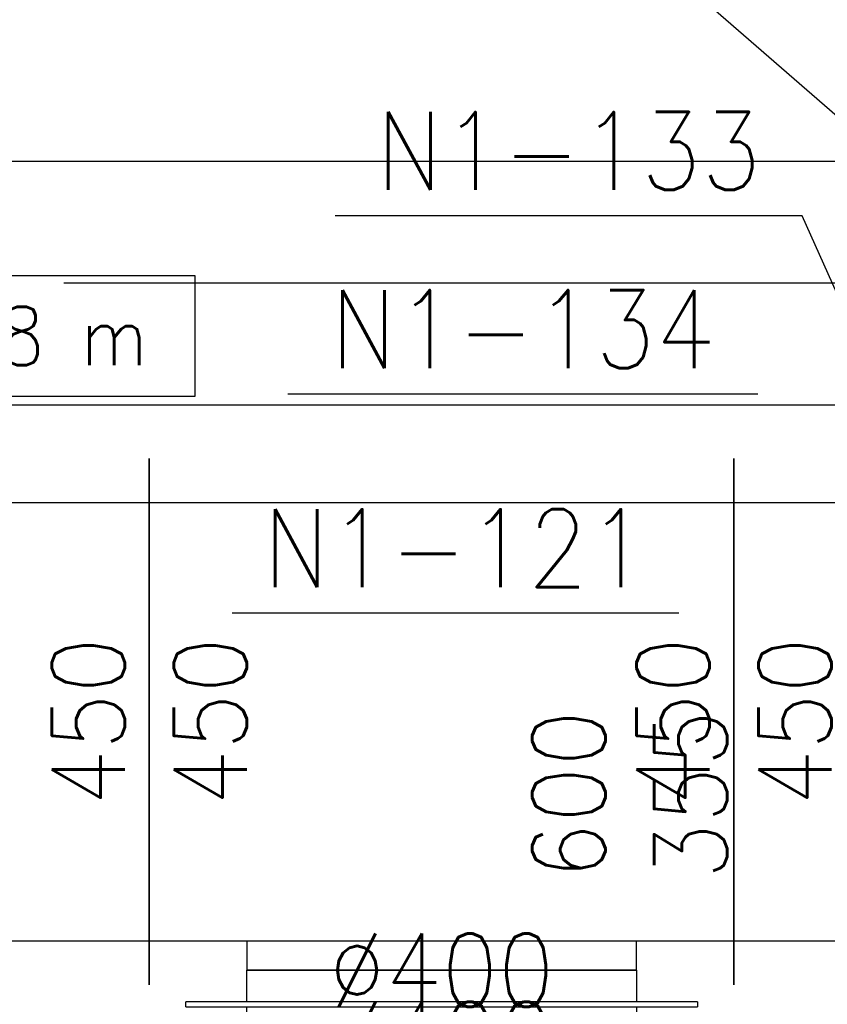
# Model space of a CAD drawing. Header units: millimetres. Extents: x -56303 to -45239, y -20463 to -4540.
# Tile 186 of 256: x -52112 to -52029, y -11651 to -11550. Entities that reach past the tile are written whole.
import ezdxf

# ---------------------------------------------------------------- set-up
doc = ezdxf.new("R2010")
doc.units = ezdxf.units.MM
doc.linetypes.add('ACAD_ISO02W100', pattern=[15, 12, -3])
for name, color, linetype in [('_HVAC_opis', 3, 'Continuous'), ('_HVAC_podkład', 8, 'Continuous'), ('FLUID-N1', 7, 'Continuous'), ('FLUID-N1-60-INF', 7, 'Continuous'), ('FLUID-N1-75-DIM', 7, 'Continuous'), ('FLUID-N1-80-NUM', 7, 'Continuous')]:
    doc.layers.add(name, color=color, linetype=linetype)
doc.styles.add('OPIS1', font='ROMANS.SHX', dxfattribs={"width": 0.9})
doc.dimstyles.new('wymiar', dxfattribs={"dimtxt": 8, "dimasz": 5, "dimexe": 0.1, "dimexo": 0.1, "dimgap": 1, "dimtad": 1, "dimdec": 0, "dimlfac": 10, "dimdsep": 46, "dimtxsty": 'OPIS1', "dimblk": 'OBLIQUE', "dimcen": 10, "dimclrd": 256, "dimclre": 256, "dimadec": 0, "dimazin": 0, "dimtfac": 1, "dimtdec": 0, "dimtmove": 0, "dimatfit": 3, "dimfxl": 1, "dimarcsym": 0})

# ---------------------------------------------------------------- blocks, each defined once
blk = doc.blocks.new('*U571')
at = {"color": 132, "linetype": 'Continuous', "lineweight": -2}
for p, q in [((-155, -270), (-155, 270)), ((155, 270), (155, -270))]:
    blk.add_line(p, q, dxfattribs=at)
at = {"color": 0, "linetype": 'ByBlock', "lineweight": -2}
for p, q in [((-155, 225), (155, 225)), ((-155, -225), (155, -225))]:
    blk.add_line(p, q, dxfattribs=at)
blk = doc.blocks.new('*U575')
at = {"color": 132, "linetype": 'Continuous', "lineweight": -2}
for p, q in [((-122.5, -270), (-122.5, 270)), ((122.5, 270), (122.5, -270))]:
    blk.add_line(p, q, dxfattribs=at)
at = {"color": 0, "linetype": 'ByBlock', "lineweight": -2}
for p, q in [((-122.5, 225), (122.5, 225)), ((-122.5, -225), (122.5, -225))]:
    blk.add_line(p, q, dxfattribs=at)
blk = doc.blocks.new('*U580')
at = {"color": 132, "linetype": 'Continuous', "lineweight": -2}
for p, q in [((-300, -270), (-300, 270)), ((300, 270), (300, -270)), ((200, -255), (-200, -255))]:
    blk.add_line(p, q, dxfattribs=at)
at = {"color": 0, "linetype": 'ByBlock', "lineweight": -2}
for p, q in [((-300, 225), (300, 225)), ((-300, -225), (300, -225)), ((-200, -225), (-200, -255)), ((200, -255), (200, -225))]:
    blk.add_line(p, q, dxfattribs=at)
blk = doc.blocks.new('*U579')
at = {"color": 0, "linetype": 'ByBlock', "lineweight": -2}
for p, q in [((-2.5, 262.5), (2.5, 262.5)), ((-2.5, 262.5), (-2.5, -262.5)), ((2.5, -262.5), (2.5, 262.5)), ((-35, 200), (-2.5, 200)), ((2.5, 200), (35, 200)), ((-2.5, -200), (-35, -200)), ((35, -200), (2.5, -200)), ((2.5, -262.5), (-2.5, -262.5))]:
    blk.add_line(p, q, dxfattribs=at)
at = {"color": 132, "linetype": 'Continuous', "lineweight": -2}
for p, q in [((-35, -200), (-35, 200)), ((35, 200), (35, -200))]:
    blk.add_line(p, q, dxfattribs=at)
blk = doc.blocks.new('_Oblique')
at = {"color": 0, "linetype": 'ByBlock', "lineweight": -2}
blk.add_line((-0.5, -0.5), (0.5, 0.5), dxfattribs=at)

msp = doc.modelspace()

# ---------------------------------------------------------------- linework, layer by layer
at = {"layer": '_HVAC_opis'}
msp.add_line((-52092.17, -11504.23), (-51981.73, -11600.43), dxfattribs=at)
at = {"layer": '_HVAC_podkład', "linetype": 'ACAD_ISO02W100', "ltscale": 10}
msp.add_line((-49287.21, -11577.36), (-53857.52, -11577.36), dxfattribs=at)
at = {"layer": '_HVAC_podkład'}
for points in [[(-53403.44, -10579.36), (-53403.44, -11564.86), (-50408.44, -11564.86)], [(-53403.44, -11589.86), (-50438.44, -11589.86)]]:
    msp.add_lwpolyline(points, dxfattribs=at)
at = {"layer": 'FLUID-N1-60-INF', "color": 7}
msp.add_lwpolyline([(-52143.41, -11576.6), (-52093.76, -11576.6), (-52093.76, -11589), (-52143.41, -11589)], close=True, dxfattribs=at)
at = {"layer": 'FLUID-N1-80-NUM', "color": 3}
for p, q in [((-52031.46, -11570.48), (-52079.35, -11570.48)), ((-52035.98, -11588.76), (-52084.21, -11588.76)), ((-52044.1, -11611.23), (-52089.93, -11611.23))]:
    msp.add_line(p, q, dxfattribs=at)

# ---------------------------------------------------------------- block references
at = {"layer": 'FLUID-N1', "color": 132, "linetype": 'Continuous', "zscale": 0.1}
for name, p, xscale, yscale in [('*U571', (-52113.94, -11622.36), 0.09999999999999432, 0.09999999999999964), ('*U580', (-52068.44, -11622.36), 0.1000000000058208, 0.09999999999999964), ('*U575', (-52026.19, -11622.36), 0.1, 0.1)]:
    msp.add_blockref(name, p, dxfattribs=dict(at, xscale=xscale, yscale=yscale))
at = {"layer": 'FLUID-N1', "color": 132, "linetype": 'Continuous', "xscale": 0.1000000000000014, "yscale": 0.1000000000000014, "zscale": 0.1, "rotation": 269.9999999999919}
msp.add_blockref('*U579', (-52068.44, -11651.36), dxfattribs=at)

# ---------------------------------------------------------------- texts
at = {"layer": 'FLUID-N1-60-INF', "color": 7, "insert": (-52118.58, -11582.8), "char_height": 6, "attachment_point": 5, "line_spacing_factor": 1.1, "style": 'OPIS1'}
msp.add_mtext('SK 3.18 m', dxfattribs=at)
at = {"layer": 'FLUID-N1-75-DIM', "color": 61, "char_height": 7.5, "attachment_point": 5, "rotation": 90, "style": 'OPIS1'}
for s, insert in [('450\\P450', (-52098.44, -11622.36)), ('450\\P450', (-52038.44, -11622.36)), ('600\\P355', (-52049.14, -11629.86))]:
    msp.add_mtext(s, dxfattribs=dict(at, insert=insert))
at = {"layer": 'FLUID-N1-75-DIM', "color": 61, "char_height": 7.5, "attachment_point": 5, "style": 'OPIS1'}
for insert in [(-52068.44, -11647.86), (-52068.44, -11654.86)]:
    msp.add_mtext('∅400\\P', dxfattribs=dict(at, insert=insert))
at = {"layer": 'FLUID-N1-80-NUM', "color": 6, "char_height": 8, "attachment_point": 5, "style": 'OPIS1'}
for s, insert in [('N1-133\\P ', (-52055.4, -11570.48)), ('N1-134\\P ', (-52060.1, -11588.76)), ('N1-121\\P ', (-52067.02, -11611.23))]:
    msp.add_mtext(s, dxfattribs=dict(at, insert=insert))

# ---------------------------------------------------------------- leaders
at = {"layer": 'FLUID-N1-80-NUM', "color": 3}
msp.add_leader([(-52008.19, -11622.36), (-52031.46, -11570.48)], dimstyle='wymiar', override={"dimscale": 0.1, "dimclrd": 3, "dimclre": 3}, dxfattribs=at)

doc.saveas('drawing.dxf')
